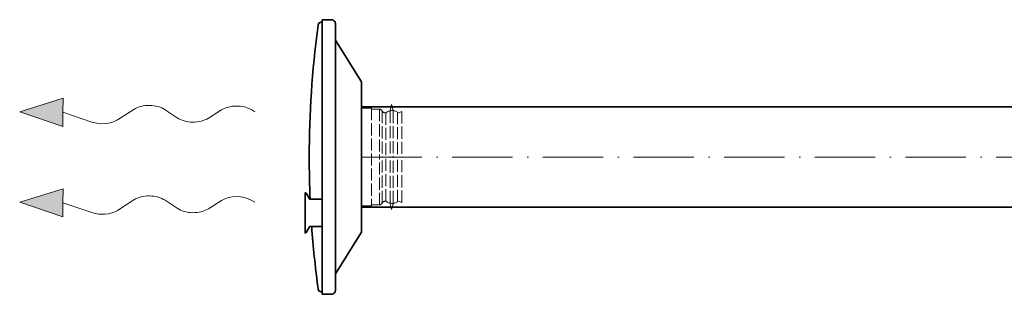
# Model space of a CAD drawing. Header units: millimetres. Extents: x -118717 to 8962, y 22910 to 145283.
# Tile 16 of 193: x -68100 to -67122, y 26201 to 26474. Entities that reach past the tile are written whole.
import ezdxf

# ---------------------------------------------------------------- set-up
doc = ezdxf.new("R2010")
doc.units = ezdxf.units.MM
doc.linetypes.add('ACAD_ISO02W100', pattern=[15, 12, -3])
doc.linetypes.add('ACAD_ISO10W100', pattern=[18, 12, -3, 0, -3])
for name, color, linetype, lineweight in [('VZT_01 SUP (PŘÍVOD) - OBRYS', 5, 'Continuous', 35), ('VZT_02 SUP (PŘÍVOD) - OSA', 5, 'ACAD_ISO10W100', 5), ('VZT_30 DISTRIBUČNÍ PRVKY - OBRYS', 1, 'Continuous', 35)]:
    doc.layers.add(name, color=color, linetype=linetype, lineweight=lineweight)
doc.layers.add('VZT_34 DISTRIBUČNÍ PRVKY - NETISK', color=8, linetype='ACAD_ISO02W100', lineweight=5, plot=False)

msp = doc.modelspace()

# ---------------------------------------------------------------- linework, layer by layer
at = {"color": 0, "lineweight": 13}
for p, q in [((-68100.32, 26382.88), (-68057.13, 26396.26)), ((-68057.13, 26396.26), (-68057.32, 26382.3)), ((-68057.5, 26368.35), (-68100.32, 26382.88)), ((-68057.5, 26368.35), (-68057.32, 26382.3)), ((-68057.32, 26382.3), (-68028.69, 26372.59)), ((-68003.26, 26374.85), (-67986.74, 26385.26)), ((-67955.77, 26384.84), (-67943.85, 26376.87)), ((-67912.87, 26376.45), (-67899.91, 26384.62)), ((-68100.32, 26292.88), (-68057.13, 26306.26)), ((-68057.13, 26306.26), (-68057.32, 26292.3)), ((-68057.5, 26278.35), (-68100.32, 26292.88)), ((-68057.5, 26278.35), (-68057.32, 26292.3)), ((-68057.32, 26292.3), (-68028.69, 26282.59)), ((-68003.26, 26284.85), (-67986.74, 26295.26)), ((-67955.77, 26294.84), (-67943.85, 26286.87)), ((-67912.87, 26286.45), (-67899.91, 26294.62))]:
    msp.add_line(p, q, dxfattribs=at)
at = {"lineweight": 13}
for p, q in [((-67869.76, 26384.73), (-67866.68, 26382.88)), ((-67869.76, 26294.73), (-67866.68, 26292.88))]:
    msp.add_line(p, q, dxfattribs=at)
at = {"color": 0, "lineweight": 13, "extrusion": (0, 0, -1)}
for centre, start_param, end_param in [((-67971.38, 26375.73), 0.766537, 2.375056), ((-67884.54, 26375.09), 0.766537, 2.320574), ((-68018.62, 26384.38), 3.908129, 5.191299), ((-67928.23, 26385.98), 3.908129, 5.516649), ((-67884.54, 26285.09), 0.766537, 2.320574), ((-67971.38, 26285.73), 0.766537, 2.375056), ((-68018.62, 26294.38), 3.908129, 5.191299), ((-67928.23, 26295.98), 3.908129, 5.516649)]:
    msp.add_ellipse(centre, major_axis=(-21.5, 0.29), ratio=0.625, start_param=start_param, end_param=end_param, dxfattribs=at)
at = {"color": 0, "lineweight": 13}
for points in [[(-68057.5, 26368.35), (-68057.13, 26396.26), (-68100.32, 26382.88)], [(-68057.5, 26278.35), (-68057.13, 26306.26), (-68100.32, 26292.88)]]:
    msp.add_solid(points, dxfattribs=at)
at = {"layer": 'VZT_01 SUP (PŘÍVOD) - OBRYS'}
for points in [[(-65990.36, 26387.88), (-67760.62, 26387.88)], [(-65990.36, 26287.88), (-67760.62, 26287.88)]]:
    msp.add_lwpolyline(points, dxfattribs=at)
at = {"layer": 'VZT_02 SUP (PŘÍVOD) - OSA', "ltscale": 5}
msp.add_lwpolyline([(-67760.62, 26337.88), (-65990.36, 26337.88)], dxfattribs=at)
at = {"layer": 'VZT_30 DISTRIBUČNÍ PRVKY - OBRYS'}
for points in [[(-67812.63, 26337.88, -0.0327), (-67804.13, 26466.42), (-67803.6, 26469.4, -0.36397), (-67800.65, 26471.88), (-67799.62, 26471.88)], [(-67799.62, 26474.38), (-67799.62, 26201.38), (-67790.48, 26201.38, 0.414214), (-67786.62, 26205.24), (-67786.62, 26470.52, 0.414214), (-67790.48, 26474.38), (-67799.62, 26474.38)], [(-67786.62, 26221.79), (-67761.22, 26262.15, 0.141374), (-67760.62, 26264.21), (-67760.62, 26411.55, 0.141374), (-67761.22, 26413.61), (-67786.62, 26453.98)], [(-67812.63, 26337.88, 0.010645), (-67811.71, 26295.92, 0.010645)], [(-67799.62, 26268.63), (-67812.04, 26268.63, 0.267949), (-67812.43, 26268.41), (-67815.74, 26262.68, -0.267949), (-67816.13, 26262.46), (-67816.77, 26262.46), (-67816.77, 26302.1), (-67816.13, 26302.1, -0.267949), (-67815.74, 26301.87), (-67812.43, 26296.14, 0.267949), (-67812.04, 26295.92), (-67799.62, 26295.92)], [(-67810.15, 26268.63, 0.015115), (-67804.13, 26209.35), (-67803.6, 26206.36, 0.36397), (-67800.65, 26203.88), (-67799.62, 26203.88)]]:
    msp.add_lwpolyline(points, format="xyb", dxfattribs=at)
at = {"layer": 'VZT_34 DISTRIBUČNÍ PRVKY - NETISK'}
for points in [[(-67730.74, 26390), (-67732.16, 26384.06, 0.058981), (-67732.24, 26383.44), (-67732.24, 26337.88)], [(-67730.74, 26390), (-67729.32, 26384.27, -0.060863), (-67729.24, 26383.63), (-67729.24, 26337.88)], [(-67750.62, 26385.38), (-67742.75, 26385.38, -0.291473), (-67740.35, 26383.85, -0.291473)], [(-67730.74, 26285.76), (-67732.16, 26291.7, -0.058981), (-67732.24, 26292.32), (-67732.24, 26337.88)], [(-67730.74, 26285.76), (-67729.32, 26291.49, 0.060863), (-67729.24, 26292.13), (-67729.24, 26337.88)], [(-67750.62, 26290.38), (-67742.75, 26290.38, 0.291473), (-67740.35, 26291.91, 0.291473)]]:
    msp.add_lwpolyline(points, format="xyb", dxfattribs=at)
for points in [[(-67760.62, 26386.38), (-67750.62, 26386.38), (-67750.62, 26289.38), (-67760.62, 26289.38)], [(-67760.62, 26386.38), (-67760.62, 26289.38)], [(-67742.75, 26385.38), (-67742.75, 26337.88)], [(-67740.1, 26383.43), (-67740.1, 26337.88)], [(-67736.46, 26381.79), (-67736.46, 26337.88)], [(-67724.78, 26382.56), (-67724.78, 26337.88)], [(-67724.56, 26381.61), (-67720.62, 26383.04), (-67720.62, 26337.88)], [(-67742.75, 26290.38), (-67742.75, 26337.88)], [(-67740.1, 26292.33), (-67740.1, 26337.88)], [(-67736.46, 26293.97), (-67736.46, 26337.88)], [(-67724.78, 26293.2), (-67724.78, 26337.88)], [(-67724.56, 26294.15), (-67720.62, 26292.72), (-67720.62, 26337.88)]]:
    msp.add_lwpolyline(points, dxfattribs=at)
for centre, radius, start, end in [((-67736.91, 26385.64), 3.88, 207.49932, 276.67353), ((-67730.05, 26373.53), 10.45, 59.71757, 127.83784), ((-67736.91, 26290.12), 3.88, 83.32647, 152.50068), ((-67730.05, 26302.23), 10.45, 232.16216, 300.28243)]:
    msp.add_arc(centre, radius, start, end, dxfattribs=at)

doc.saveas('drawing.dxf')
